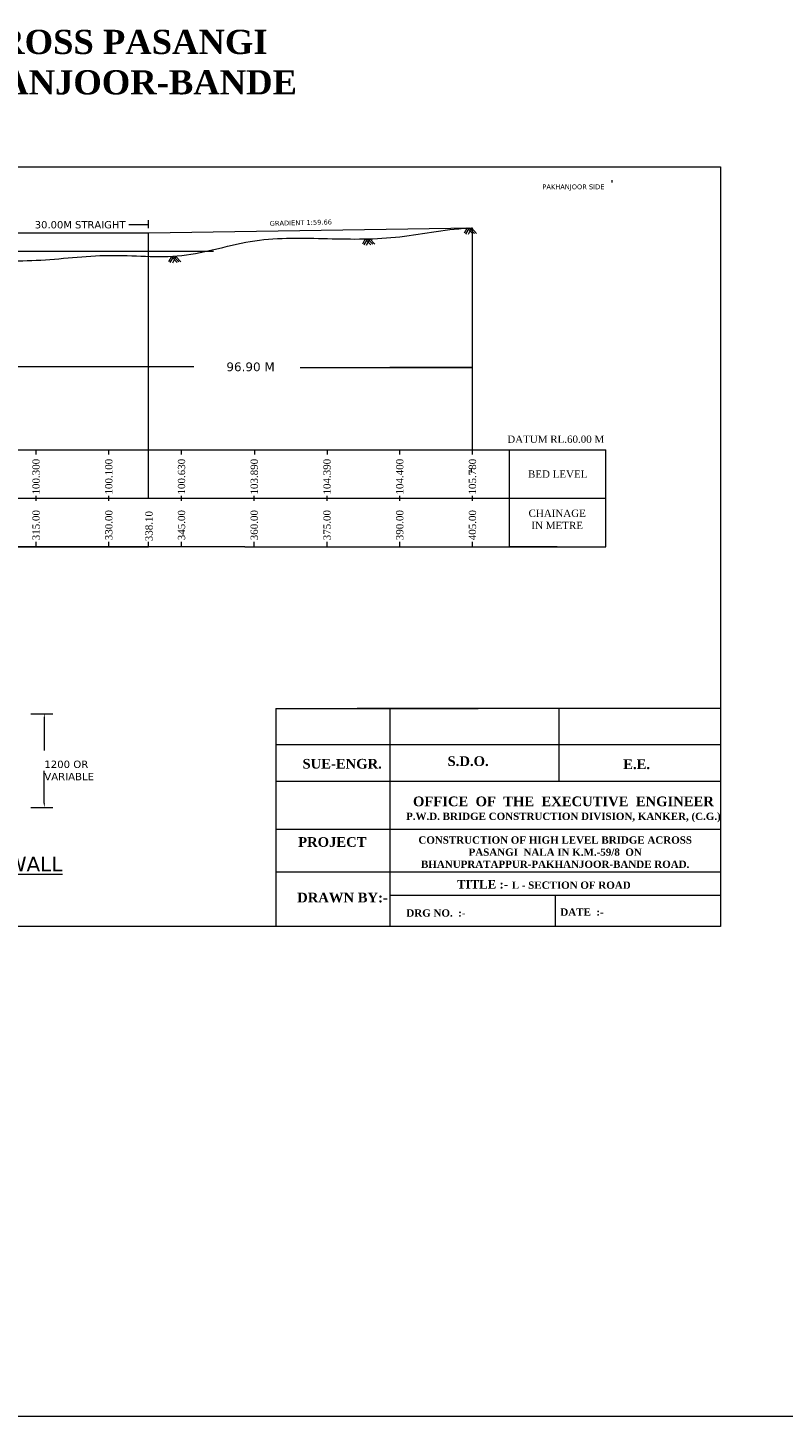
# Model space of a CAD drawing. Header units: inches. Extents: x 85258 to 5262251, y 607336 to 950222.
# Tile 9 of 9: x 3234862 to 3390795, y 607336 to 893789. Entities that reach past the tile are written whole.
import ezdxf

# ---------------------------------------------------------------- set-up
doc = ezdxf.new("R2010")
doc.units = ezdxf.units.IN
doc.header["$MEASUREMENT"] = 0
doc.linetypes.add('ACAD_ISO03W100', pattern=[30, 12, -18])
for name, color, linetype in [('PDF_H.F.L.', 7, 'ACAD_ISO03W100'), ('PDF_TEXT', 7, 'Continuous'), ('TEX', 6, 'Continuous'), ('TEXT', 7, 'Continuous')]:
    doc.layers.add(name, color=color, linetype=linetype)
doc.styles.get("Standard").update_dxf_attribs({"font": 'verdana.ttf'})

msp = doc.modelspace()

# ---------------------------------------------------------------- linework, layer by layer
at = {"color": 7, "linetype": 'Continuous', "lineweight": 9}
for p, q in [((3355489.96, 861890.681), (3355489.96, 862348.484)), ((3235463.262, 752272.722), (3240050.15, 752272.722)), ((3238281.11, 751388.202), (3238281.11, 744688.495)), ((3238281.11, 733804.793), (3238281.11, 740504.501))]:
    msp.add_line(p, q, dxfattribs=at)
at = {"lineweight": 9, "ltscale": 20}
for p, q in [((3259804.052, 852427.276), (3259804.052, 854073.133)), ((3221575.286, 851473.18), (3259803.222, 851490.344)), ((3259566.656, 853116.536), (3255721.87, 853116.536)), ((3259803.222, 851490.344), (3326666.286, 852503.18)), ((3259804.052, 796723.18), (3259803.222, 851490.344)), ((3326666.286, 806723.18), (3326666.286, 852503.18)), ((3326666.286, 852503.18), (3326666.286, 852503.18)), ((3264512.053, 846612.056), (3263905.428, 845510.695)), ((3264974.734, 846612.056), (3264187.888, 845329.309)), ((3264512.053, 846612.056), (3265679.353, 845387.706)), ((3265427.573, 846612.056), (3264712.073, 845250.839)), ((3264974.734, 846612.056), (3266064.217, 845470.387)), ((3265427.573, 846612.056), (3266456.529, 845470.387)), ((3229682.246, 823894.262), (3269165.606, 823894.262)), ((3291097.906, 823681.318), (3326542.231, 823688.229)), ((3326516.286, 823688.229), (3309595.667, 823688.229)), ((3311720.078, 823688.229), (3326666.286, 823688.229)), ((3326462.271, 802035.97), (3326462.271, 802713.556)), ((3221571.286, 786723.18), (3236584.186, 786723.18)), ((3229778.252, 786723.18), (3259804.052, 786723.18)), ((85257.59, 607336.094), (5262251.156, 607336.094))]:
    msp.add_line(p, q, dxfattribs=at)
at = {"color": 7, "linetype": 'Continuous', "lineweight": 9, "ltscale": 20}
for p, q in [((3325540.468, 852499.994), (3324933.843, 851398.633)), ((3326003.149, 852499.994), (3325216.303, 851217.247)), ((3325540.468, 852499.994), (3326707.768, 851275.644)), ((3326455.988, 852499.994), (3325740.488, 851138.777)), ((3326003.149, 852499.994), (3327092.632, 851358.324)), ((3326455.988, 852499.994), (3327484.944, 851358.324)), ((3304534.013, 850255.426), (3303927.389, 849154.064)), ((3304996.695, 850255.426), (3304209.849, 848972.678)), ((3304534.013, 850255.426), (3305701.313, 849031.076)), ((3305449.534, 850255.426), (3304734.034, 848894.209)), ((3304996.695, 850255.426), (3306086.178, 849113.756)), ((3305449.534, 850255.426), (3306478.49, 849113.756)), ((2930946.493, 806723.18), (3279679.394, 806723.18)), ((3236588.286, 805723.18), (3236588.286, 806723.18)), ((3251601.286, 805723.18), (3251601.286, 806723.18)), ((3266614.286, 805723.18), (3266614.286, 806723.18)), ((3279679.394, 806723.18), (3331400.004, 806723.18)), ((3281716.6, 805723.18), (3281716.6, 806723.18)), ((3296729.6, 805723.18), (3296729.6, 806723.18)), ((3311653.286, 805723.18), (3311653.286, 806723.18)), ((3326666.286, 805723.18), (3326666.286, 806723.18)), ((3331400.004, 806723.18), (3354155.236, 806723.18)), ((3334155.236, 806723.18), (3344155.236, 806723.18)), ((3334287.425, 801550.436), (3334287.425, 806723.18)), ((3354155.236, 796723.18), (3354155.236, 806723.18)), ((3334287.425, 786723.18), (3334287.425, 801550.436)), ((2930946.493, 796723.18), (3279679.394, 796723.18)), ((3236588.286, 796223.18), (3236588.286, 797223.18)), ((3251601.286, 796223.18), (3251601.286, 797223.18)), ((3266614.286, 796223.18), (3266614.286, 797223.18)), ((3279679.394, 796723.18), (3331400.004, 796723.18)), ((3281627.286, 796223.18), (3281627.286, 797223.18)), ((3296640.286, 796223.18), (3296640.286, 797223.18)), ((3311653.286, 796223.18), (3311653.286, 797223.18)), ((3326666.286, 796223.18), (3326666.286, 797223.18)), ((3331400.004, 796723.18), (3354155.236, 796723.18)), ((3354155.236, 786723.18), (3354155.236, 796723.18)), ((3311653.286, 786763.539), (3311653.286, 787763.539)), ((3326666.286, 786763.539), (3326666.286, 787763.539)), ((3279679.394, 786723.18), (3061315.286, 786723.18)), ((3236582.286, 786723.18), (3236582.286, 787723.18)), ((3251595.286, 786723.18), (3251595.286, 787723.18)), ((3259804.052, 786723.18), (3259804.052, 787723.18)), ((3266614.286, 786723.18), (3266614.286, 787723.18)), ((3279679.394, 786723.18), (3331400.004, 786723.18)), ((3281625.286, 786723.18), (3281625.286, 787723.18)), ((3296638.286, 786723.18), (3296638.286, 787723.18)), ((3331400.004, 786723.18), (3354155.236, 786723.18)), ((3344155.236, 786723.18), (3334155.236, 786723.18))]:
    msp.add_line(p, q, dxfattribs=at)
at = {"color": 0, "lineweight": 9, "ltscale": 20}
msp.add_line((3116317.843, 847723.18), (3273207.496, 847723.18), dxfattribs=at)
at = {"lineweight": 9, "ltscale": 20}
msp.add_lwpolyline([(3377852.767, 708370.628), (2902098.888, 708370.628), (2902098.888, 865126.238), (3377852.767, 865126.238)], close=True, dxfattribs=at)
msp.add_open_spline([(2936361.362, 852043.18), (2941408.774, 851184.087), (2951352.402, 849491.637), (2966486.968, 850662.67), (2981364.516, 848449.49), (2996423.243, 848714.78), (3011418.5, 847650.036), (3026439.611, 848224.35), (3041451.461, 848071.447), (3056463.69, 848108.937), (3071476.282, 848111.877), (3086486.686, 848062.629), (3101506.697, 848256.706), (3116504.276, 847529.302), (3131536.05, 847185.635), (3146498.822, 847547.454), (3161902.567, 848314.069), (3176297.847, 840819.08), (3191549.835, 845804.385), (3206578.564, 845893.158), (3221605.709, 846041.334), (3236651.262, 845359.991), (3251583.214, 847469.523), (3266886.727, 845686.367), (3281518.426, 850780.728), (3296749.053, 850212.95), (3311765.307, 850075.419), (3321632.424, 852394.711), (3326666.286, 852503.18)], degree=3, knots=[0, 0, 0, 0, 15303.9451635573, 30149.4597441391, 45213.5816568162, 60231.1403465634, 75254.9570720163, 90269.0360980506, 105281.0360980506, 120294.0360980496, 135305.0360980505, 150318.0360980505, 165329.0360980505, 180350.6960928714, 195364.4971106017, 210379.6975421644, 225414.4423005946, 240968.6317470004, 256127.7929704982, 271167.7453972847, 286180.7453972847, 301193.9500642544, 316240.1109179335, 331253.1109179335, 346656.0931942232, 361675.2899206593, 376604.073976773, 391666.6398520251, 391666.6398520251, 391666.6398520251, 391666.6398520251], dxfattribs=at)
for points in [[(3259566.656, 853141.536), (3259566.656, 853091.536), (3259716.656, 853116.536)], [(3259954.052, 823713.229), (3259954.052, 823663.229), (3259804.052, 823688.229)], [(3326366.286, 823738.229), (3326366.286, 823638.229), (3326666.286, 823688.229)], [(3326516.286, 823713.229), (3326516.286, 823663.229), (3326666.286, 823688.229)]]:
    msp.add_solid(points, dxfattribs=at)
at = {"color": 7, "linetype": 'Continuous', "lineweight": 9}
msp.add_solid([(3238133.69, 751388.202), (3238428.53, 751388.202), (3238281.11, 752272.722)], dxfattribs=at)
at = {"layer": 'PDF_H.F.L.', "color": 7, "linetype": 'Continuous', "lineweight": 9}
for p, q in [((3286064.535, 753370.628), (3286064.535, 708370.628)), ((3286064.535, 753370.628), (3327852.767, 753370.628)), ((3377852.767, 753370.628), (3302852.767, 753370.628)), ((3309598.59, 753370.628), (3309598.59, 708370.628)), ((3344541.543, 738370.628), (3344541.543, 753370.628)), ((3377852.767, 745870.628), (3286064.535, 745870.628)), ((3286064.535, 738370.628), (3377852.767, 738370.628)), ((3377852.767, 728370.628), (3286064.535, 728370.628)), ((3286064.535, 719642.125), (3377852.767, 719642.125)), ((3309598.59, 714870.628), (3377852.767, 714870.628)), ((3343757.824, 708370.628), (3343757.824, 714870.628))]:
    msp.add_line(p, q, dxfattribs=at)
at = {"layer": 'TEX', "color": 7, "linetype": 'Continuous', "lineweight": 9, "ltscale": 20}
msp.add_line((3235463.262, 732920.273), (3240050.15, 732920.273), dxfattribs=at)
msp.add_solid([(3238133.69, 733804.793), (3238428.53, 733804.793), (3238281.11, 732920.273)], dxfattribs=at)

# ---------------------------------------------------------------- texts
at = {"color": 7, "linetype": 'Continuous', "lineweight": 9, "attachment_point": 1}
for s, insert, char_height, width in [('PAKHANJOOR SIDE', (3341078.363, 861469.083), 1000, 13880.94862), ('1200 OR \\PVARIABLE', (3238281.11, 742596.498), 1521.3096, 105232.29426)]:
    msp.add_mtext(s, dxfattribs=dict(at, insert=insert, char_height=char_height, width=width))
at = {"lineweight": 9, "ltscale": 20, "insert": (3245668, 853902.551), "char_height": 1500, "width": 22282.41822, "attachment_point": 2}
msp.add_mtext('\\A1;30.00M STRAIGHT', dxfattribs=at)
at = {"layer": 'PDF_H.F.L.', "color": 7, "linetype": 'Continuous', "lineweight": 9}
for s, insert, char_height, width, attachment_point in [('{\\fTimes New Roman|b1|i0|c0|p18;SUE-ENGR.}', (3291573.892, 742946.702), 2000, 27635.16251, 1), ('{\\fTimes New Roman|b1|i0|c0|p18;S.D.O.}', (3321510.02, 743488.286), 2000, 27635.16251, 1), ('{\\fTimes New Roman|b1|i0|c0|p18;E.E.}', (3357761.211, 742855.442), 2000, 27635.16251, 1), ('{\\fTimes New Roman|b1|i0|c0|p18;\\H1.3333x;OFFICE  OF  THE  EXECUTIVE  ENGINEER\\H0.75x;\\PP.W.D. BRIDGE CONSTRUCTION DIVISION, KANKER, (C.G.)}', (3345423.064, 735188.412), 1500, 71252.72223, 2), ('{\\fTimes New Roman|b1|i0|c0|p18;PROJECT}', (3290667.923, 726807.773), 2000, 44376.08503, 1), ('{\\fTimes New Roman|b1|i0|c0|p18;CONSTRUCTION OF HIGH LEVEL BRIDGE ACROSS PASANGI  NALA IN K.M.-59/8  ON BHANUPRATAPPUR-PAKHANJOOR-BANDE ROAD.             }', (3343723.111, 726964.241), 1500, 64076.17065, 2), ('{\\fTimes New Roman|b1|i0|c0|p18;TITLE :-}', (3323479.405, 717940.416), 1750, 44376.08503, 1), ('{\\fTimes New Roman|b1|i0|c0|p18;L - SECTION OF ROAD}', (3334755.793, 717652.14), 1500, 143091.7195, 1), ('{\\fTimes New Roman|b1|i0|c0|p18;DRAWN BY:-}', (3290464.233, 715346.461), 2000, 44376.08503, 1), ('{\\fTimes New Roman|b1|i0|c0|p18;DRG NO.  :-    }', (3313006.537, 711907.282), 1500, 117706.06379, 1), ('{\\fTimes New Roman|b1|i0|c0|p18;DATE  :-   }', (3344787.524, 712104.526), 1500, 190101.64748, 1)]:
    msp.add_mtext(s, dxfattribs=dict(at, insert=insert, char_height=char_height, width=width, attachment_point=attachment_point))
at = {"layer": 'PDF_TEXT', "color": 7, "linetype": 'Continuous', "lineweight": 9, "insert": (3284811.046, 852905.003), "char_height": 1000, "attachment_point": 7, "rotation": 1.34168495}
msp.add_mtext('GRADIENT 1:59.66', dxfattribs=at)
at = {"layer": 'TEX', "color": 7, "linetype": 'Continuous', "lineweight": 9, "insert": (3172325.394, 893373.037), "char_height": 5000, "width": 243864.85007, "attachment_point": 2}
msp.add_mtext('{\\fTimes New Roman|b1|i0|c0|p18;CONSTRUCTION OF HIGH LEVEL BRIDGE ACROSS PASANGI NALA IN K.M.-4/2 ON BHANUPRATAPPUR-PAKHANJOOR-BANDE ROAD.             }', dxfattribs=at)
at = {"layer": 'TEX', "color": 7, "linetype": 'Continuous', "lineweight": 9, "ltscale": 20, "insert": (3211534.095, 722749.154), "char_height": 3000, "width": 69787.49682, "attachment_point": 2}
msp.add_mtext('{\\L\\C0;SECTION OF P.C.C. TOE WALL}', dxfattribs=at)
at = {"layer": 'TEXT', "color": 7, "linetype": 'Continuous', "lineweight": 9, "attachment_point": 2}
for s, insert, char_height, width in [('\\A1;96.90 M', (3280850.152, 824740.713), 1800, 22282.41822), ('{\\fTimes New Roman|b0|i0|c0|p18;DATUM RL.60.00 M}', (3343839.298, 809657.7), 1500, 22282.41822), ('{\\fTimes New Roman|b0|i0|c0|p18;BED LEVEL}', (3344240.899, 802461.511), 1500, 13004.96852), ('{\\fTimes New Roman|b0|i0|c0|p18;CHAINAGE \\PIN METRE}', (3344142.649, 794373.283), 1500, 13004.96852)]:
    msp.add_mtext(s, dxfattribs=dict(at, insert=insert, char_height=char_height, width=width))
at = {"layer": 'TEXT', "color": 7, "linetype": 'Continuous', "lineweight": 9, "char_height": 1500, "width": 10011.06704, "attachment_point": 2, "rotation": 90}
for s, insert in [('{\\fTimes New Roman|b0|i0|c0|p18;100.300}', (3235819.428, 801176.011)), ('{\\fTimes New Roman|b0|i0|c0|p18;100.100}', (3250832.428, 801176.011)), ('{\\fTimes New Roman|b0|i0|c0|p18;100.630}', (3265845.428, 801176.011)), ('{\\fTimes New Roman|b0|i0|c0|p18;103.890}', (3280858.428, 801176.011)), ('{\\fTimes New Roman|b0|i0|c0|p18;104.390}', (3295871.428, 801176.011)), ('{\\fTimes New Roman|b0|i0|c0|p18;104.400}', (3310884.428, 801176.011)), ('{\\fTimes New Roman|b0|i0|c0|p18;105.780}', (3325897.428, 801176.011)), ('{\\fTimes New Roman|b0|i0|c0|p18;315.00}', (3235819.428, 791176.011)), ('{\\fTimes New Roman|b0|i0|c0|p18;330.00}', (3250832.428, 791176.011)), ('{\\fTimes New Roman|b0|i0|c0|p18;338.10}', (3259122.836, 790973.528)), ('{\\fTimes New Roman|b0|i0|c0|p18;345.00}', (3265845.428, 791176.011)), ('{\\fTimes New Roman|b0|i0|c0|p18;360.00}', (3280858.428, 791176.011)), ('{\\fTimes New Roman|b0|i0|c0|p18;375.00}', (3295871.428, 791176.011)), ('{\\fTimes New Roman|b0|i0|c0|p18;390.00}', (3310884.428, 791176.011)), ('{\\fTimes New Roman|b0|i0|c0|p18;405.00}', (3325897.428, 791176.011))]:
    msp.add_mtext(s, dxfattribs=dict(at, insert=insert))

doc.saveas('drawing.dxf')
